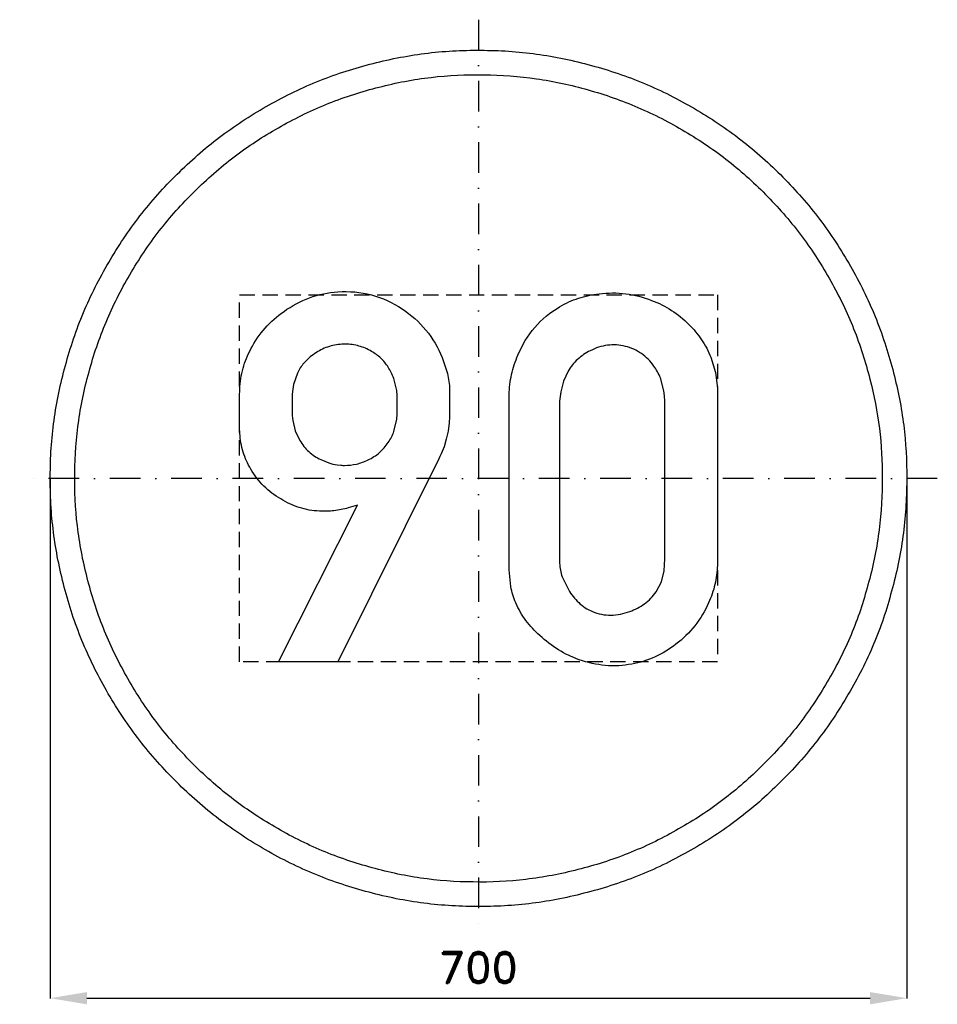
# Model space of a CAD drawing. Header units: millimetres. Extents: x -375 to 375, y -430 to 375.
import ezdxf

# ---------------------------------------------------------------- set-up
doc = ezdxf.new("R2010")
doc.units = ezdxf.units.MM
doc.header["$LTSCALE"] = 5
doc.linetypes.add('ČERCHOVANÁX2', pattern=[2, 1, -0.5, 0, -0.5])
doc.linetypes.add('ČÁRKOVANÁX2', pattern=[1.5, 1, -0.5])
doc.layers.add('Kóty', color=2, linetype='Continuous')
doc.layers.add('Značka', color=7, linetype='Continuous')
doc.styles.get("Standard").update_dxf_attribs({"font": 'romand.shx', "height": 25})
doc.dimstyles.get("Standard").update_dxf_attribs({"dimtxt": 25, "dimasz": 30, "dimexe": 0.18, "dimexo": 0.0625, "dimgap": 12.5, "dimtad": 1, "dimdec": 0, "dimzin": 0, "dimdsep": 46, "dimtxsty": 'Standard', "dimcen": 0.09, "dimadec": 0, "dimazin": 0, "dimtfac": 1, "dimtdec": 0, "dimtofl": 0, "dimtmove": 0, "dimatfit": 3, "dimfxl": 1, "dimtolj": 1, "dimtzin": 0, "dimarcsym": 0})

# ---------------------------------------------------------------- blocks, each defined once
blk = doc.blocks.new('*D1')
at = {"layer": 'Defpoints', "color": 0, "transparency": 16777216}
for p in [(-350.03, 0), (350, -1.15), (350, -424.97)]:
    blk.add_point(p, dxfattribs=at)
at = {"layer": 'Kóty', "color": 0, "lineweight": -2, "transparency": 16777216}
for p, q in [((-350.03, -0.06), (-350.03, -425.15)), ((350, -1.21), (350, -425.15)), ((-320.03, -424.97), (320, -424.97))]:
    blk.add_line(p, q, dxfattribs=at)
at = {"layer": 'Kóty', "color": 0, "transparency": 16777216}
for points in [[(-320.03, -419.97), (-320.03, -429.97), (-350.03, -424.97)], [(320, -419.97), (320, -429.97), (350, -424.97)]]:
    blk.add_solid(points, dxfattribs=at)
at = {"layer": 'Kóty', "color": 0, "transparency": 16777216, "insert": (-0.02, -399.97), "char_height": 25, "attachment_point": 5}
blk.add_mtext('\\A1;700', dxfattribs=at)

msp = doc.modelspace()

# ---------------------------------------------------------------- linework, layer by layer
at = {"layer": 'Značka', "color": 6, "linetype": 'ČERCHOVANÁX2', "lineweight": 25, "ltscale": 5}
for p, q in [((0, 375), (0, -375)), ((375, 0), (-375, 0))]:
    msp.add_line(p, q, dxfattribs=at)
at = {"layer": 'Značka', "color": 5}
for points in [[(350, 0), (349.99, -2.291), (349.97, -4.581, -0.0321663), (346.49, -50.208, -0.0357215), (336.86, -95.004, -0.0366629), (321.83, -138.262, -0.0347537), (300.79, -178.953, -0.0340378), (274.96, -216.774, -0.0344521), (244.23, -250.7057, -0.03456), (209.51, -280.5629, -0.0344272), (171.02, -305.3736, -0.0343885), (129.75, -325.2231, -0.0344186), (86.15, -339.2308, -0.034423), (41.16, -347.7241, -0.0344168), (-4.58, -349.97, -0.0344158), (-50.24, -346.5273, -0.0344163), (-95, -336.8593, -0.0344176), (-138.22, -321.7156, -0.034417), (-178.95, -300.7922, -0.0344169), (-216.78, -274.9795, -0.0344155), (-250.706, -244.227, -0.0344176), (-280.56, -209.504, -0.034417), (-305.374, -171.017, -0.0344152), (-325.224, -129.751, -0.0344154), (-339.231, -86.154, -0.0344167), (-347.724, -41.156, -0.0344172), (-349.97, 4.581, -0.0344173), (-346.527, 50.244, -0.0344183), (-336.859, 95.004, -0.0344154), (-321.716, 138.22, -0.0344157), (-300.792, 178.953, -0.0344166), (-274.979, 216.776, -0.0344159), (-244.227, 250.706, -0.0344181), (-209.5, 280.56, -0.0344174), (-171.02, 305.374, -0.0344136), (-129.75, 325.224, -0.0344152), (-86.15, 339.231, -0.0344157), (-41.16, 347.724, -0.034416), (4.58, 349.97, -0.0344175), (50.24, 346.527, -0.0344181), (95, 336.859, -0.034416), (138.22, 321.715, -0.0344165), (178.95, 300.792, -0.0344151), (216.77, 274.98, -0.0344044), (250.71, 244.227, -0.0344137), (280.57, 209.501, -0.0344845), (305.37, 171.017, -0.0344151), (325.2, 129.763, -0.0340739), (339.23, 86.154, -0.0327932), (347.51, 43.384, -0.0342652), (350, 0)], [(330, 0), (329.99, -2.16), (329.97, -4.32, -0.0321704), (326.69, -47.339, -0.0357246), (317.61, -89.575, -0.0366679), (303.44, -130.361, -0.0347561), (283.6, -168.727, -0.0340394), (259.25, -204.387, -0.0344529), (230.27, -236.38, -0.0345589), (197.54, -264.5307, -0.0344254), (161.24, -287.9237, -0.0343884), (122.33, -306.6389, -0.0344174), (81.23, -319.8462, -0.0344235), (38.8, -327.8541, -0.0344169), (-4.32, -329.9717, -0.0344158), (-47.37, -326.7258, -0.0344166), (-89.58, -317.6102, -0.0344167), (-130.32, -303.3319, -0.0344173), (-168.73, -283.6041, -0.034418), (-204.39, -259.2663, -0.0344168), (-236.38, -230.271, -0.0344172), (-264.528, -197.532, -0.0344153), (-287.924, -161.245, -0.0344161), (-306.639, -122.337, -0.0344172), (-319.846, -81.231, -0.0344163), (-327.854, -38.804, -0.0344151), (-329.972, 4.32, -0.0344158), (-326.726, 47.373, -0.0344158), (-317.61, 89.575, -0.0344181), (-303.332, 130.322, -0.0344155), (-283.604, 168.727, -0.0344164), (-259.266, 204.389, -0.0344177), (-230.27, 236.38, -0.0344184), (-197.53, 264.528, -0.0344153), (-161.24, 287.924, -0.0344176), (-122.34, 306.639, -0.0344177), (-81.23, 319.846, -0.034418), (-38.8, 327.854, -0.0344164), (4.32, 329.972, -0.0344175), (47.37, 326.726, -0.0344163), (89.58, 317.61, -0.0344148), (130.32, 303.332, -0.0344174), (168.73, 283.604, -0.0344175), (204.39, 259.267, -0.0344082), (236.38, 230.271, -0.0344144), (264.53, 197.529, -0.0344857), (287.92, 161.245, -0.0344188), (306.62, 122.348, -0.0340729), (319.85, 81.231, -0.0327889), (327.65, 40.905, -0.0342678), (330, 0)], [(-163.37, -150), (-99, -21.781), (-102.7, -22.997), (-106.44, -24.125, -0.0391413), (-118.12, -26.456, -0.0459411), (-130.03, -26.781, -0.0661251), (-146.45, -23.854, -0.0620535), (-161.69, -16.844, -0.0644659), (-175.48, -6.258, -0.0674959), (-186.03, 7.531, -0.0607364), (-192.35, 21.545, -0.0628979), (-195.06, 36.563), (-195.17, 38.234), (-195.25, 39.906), (-195.22, 68.906), (-195.19, 71.031), (-195.12, 73.156, -0.0576432), (-192.43, 89.971, -0.0560331), (-186, 105.844, -0.065497), (-174.45, 122.865, -0.0611276), (-158.97, 136.5, -0.069359), (-138.1, 147.641, -0.0745044), (-114.97, 152.438, -0.0866045), (-87.56, 149.982, -0.0853335), (-62.47, 138.5, -0.0801313), (-43, 121.192, -0.0761682), (-29.75, 98.781), (-25.39, 85.871, -0.0550303), (-23.69, 72.5), (-23.66, 70.672), (-23.66, 68.844), (-23.69, 48.781), (-23.84, 47.156), (-24, 45.531), (-24.89, 38.734), (-26.31, 32.031), (-28.17, 25.892), (-30.56, 19.938), (-31.49, 17.884), (-32.44, 15.844), (-114.94, -150), (-163.37, -150)], [(25.09, 63.125), (25.07, 65.813), (25.09, 68.5, -0.0490493), (27.06, 84.905, -0.0499797), (32.25, 100.75, -0.0795526), (46.03, 123.387, -0.0890955), (66.28, 140.156, -0.0597802), (81.78, 147.33, -0.052019), (98.53, 150.906, -0.0620177), (120.38, 150.934, -0.0644964), (141.5, 145.531, -0.0554423), (157.83, 137.362, -0.0554658), (171.97, 125.813, -0.0511153), (182.35, 113.33, -0.0548841), (189.88, 98.969), (193.71, 86.644), (195.25, 73.875), (195.32, 69.406), (195.25, 64.938), (195.25, -65.812), (195.27, -68.5), (195.25, -71.187, -0.0518055), (193.23, -86.736, -0.0496882), (188.09, -101.656, -0.0667841), (176.92, -120.433, -0.0659158), (161.22, -135.656, -0.0611122), (144.31, -145.971, -0.0641492), (125.41, -151.781, -0.0696608), (103.65, -152.94, -0.0674536), (82.41, -148.219, -0.0568011), (65.27, -140.108, -0.0495954), (50.16, -128.5, -0.0480428), (38.73, -116.121, -0.065884), (30.47, -101.656, -0.0547746), (26.49, -88.503), (25.09, -74.781), (25.04, -70.29), (25.09, -65.812), (25.09, 63.125)], [(-66.5, 51.156), (-66.47, 69.063), (-66.65, 70.406), (-66.84, 71.75), (-69.29, 81.786, 0.0658888), (-73.87, 91, 0.0656067), (-79.83, 98.229, 0.0588849), (-87.44, 103.813, 0.0672214), (-97.68, 108.224, 0.0693605), (-108.72, 109.719, 0.0721899), (-120.48, 108.28, 0.0687115), (-131.37, 103.656), (-137.47, 99.491), (-142.69, 94.281, 0.0634242), (-148.06, 86.042), (-151.16, 76.75), (-151.83, 72.827), (-152.28, 68.875), (-152.31, 51.469), (-152.12, 49.342), (-151.87, 47.219), (-149.84, 38.818), (-146.06, 31, 0.0749735), (-138.64, 21.897, 0.0723655), (-128.91, 15.313), (-122.38, 12.593, 0.0437368), (-115.53, 11.063), (-112.53, 10.734, 0.0179078), (-109.5, 10.625, 0.0575951), (-99.65, 11.717, 0.060871), (-90.28, 15.094, 0.0692664), (-81.05, 21.066, 0.070601), (-73.81, 29.344, 0.0640853), (-69.12, 38.405), (-66.81, 48.281), (-66.64, 49.718), (-66.5, 51.156)], [(66.28, 63.125), (66.28, -65.812), (66.26, -67.611), (66.28, -69.406, 0.0738544), (68.38, -80.513), (73.44, -90.906, 0.070728), (81.94, -101.593, 0.0945954), (93.16, -108.812, 0.108399), (108.16, -111.776, 0.0875564), (123.59, -108.812, 0.0781617), (135.79, -102.471, 0.0881662), (145.09, -92.687), (149.46, -84.514), (151.72, -75.562), (152.15, -70.698), (152.25, -65.812), (152.25, 63.125), (151.97, 67.368), (151.5, 71.594), (148.67, 82.149, 0.0647146), (143.31, 91.781, 0.0880844), (133.13, 102.024, 0.0978912), (120.03, 107.906, 0.0998442), (105.44, 108.824, 0.0882705), (91.38, 104.344, 0.0741789), (81.03, 97.315, 0.075698), (73.28, 87.656), (69.42, 79.542), (67.22, 70.844), (66.68, 66.991), (66.28, 63.125)]]:
    msp.add_lwpolyline(points, format="xyb", dxfattribs=at)
at = {"layer": 'Značka', "color": 6, "linetype": 'ČÁRKOVANÁX2', "ltscale": 2.5}
msp.add_lwpolyline([(-195.25, -150), (-195.25, 150), (195.25, 150), (195.25, -150), (-195.25, -150)], dxfattribs=at)

# ---------------------------------------------------------------- dimensions: what is measured, and where the dimension line sits
at = {"layer": 'Kóty'}
dim = msp.add_linear_dim(base=(349.995, -424.973), p1=(-350.0289, 0), p2=(349.995, -1.1455), dimstyle='Standard', dxfattribs=at)
dim.commit()
dim.dimension.update_dxf_attribs({"geometry": '*D1', "text_midpoint": (-0.017, -399.973)})

doc.saveas('drawing.dxf')
